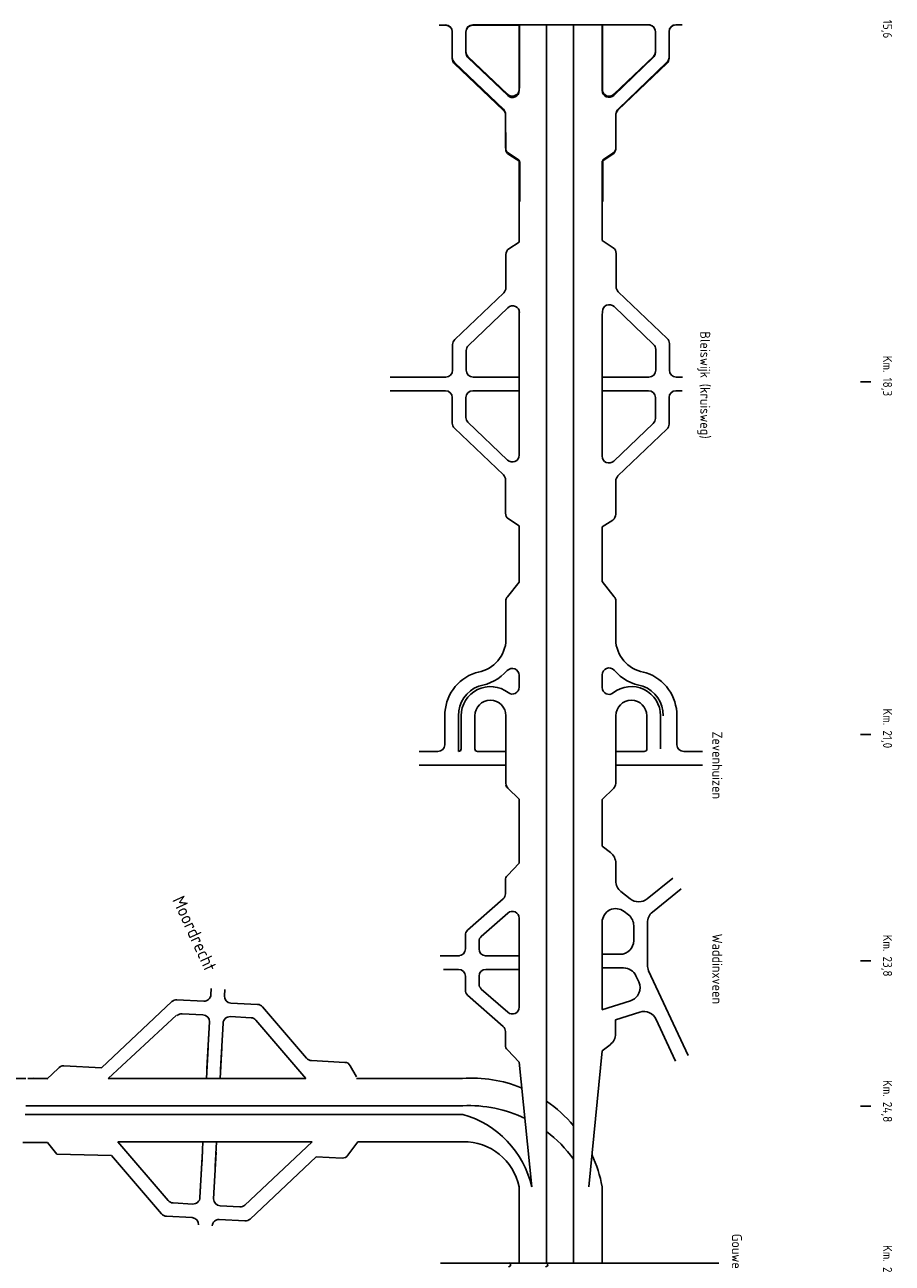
# Model space of a CAD drawing. Header units: metres. Extents: x 361 to 17834, y -7429 to 4908.
# Tile 10 of 29: x 5993 to 7593, y -3147 to -862. Entities that reach past the tile are written whole.
import ezdxf

# ---------------------------------------------------------------- set-up
doc = ezdxf.new("R2010")
doc.units = ezdxf.units.M
for name, color, linetype in [('ONDERGROND', 7, 'Continuous'), ('Tekenwerk', 7, 'Continuous'), ('VBL-XX-STROOIBASIS', 7, 'Continuous')]:
    doc.layers.add(name, color=color, linetype=linetype)
doc.styles.add('ISO', font='ISO.SHX')

msp = doc.modelspace()

# ---------------------------------------------------------------- linework, layer by layer
at = {"layer": 'ONDERGROND', "color": 7, "extrusion": (-0.04049485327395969, 0.01245106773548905, 0.999102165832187)}
for p, q in [((6768.910910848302, -862.6631368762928, 181985482.8780389), (6757.257934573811, -862.6870621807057, 181985482.4060274)), ((6768.910910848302, -862.6631368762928, 181985482.8780389), (6757.931258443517, -862.6856823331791, 181985482.4333011)), ((6766.411753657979, -862.668268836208, 181985482.7768089), (6768.910910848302, -862.6631368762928, 181985482.8780389)), ((7058.694162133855, -862.0680441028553, 181985494.6158983), (6819.269510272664, -862.5597198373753, 181985484.917847)), ((6904.903881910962, -862.38386229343, 181985488.3865228), (6819.269510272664, -862.5597198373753, 181985484.917847)), ((6905.577208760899, -862.3824794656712, 181985488.4137961), (6905.75275338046, -975.913684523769, 181985489.8357663)), ((7143.655209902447, -861.8935693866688, 181985498.0573008), (7058.020838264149, -862.0694269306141, 181985494.5886248)), ((7143.655209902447, -861.8935693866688, 181985498.0573008), (7058.694162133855, -862.0680441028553, 181985494.6158983)), ((7058.884408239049, -985.1052333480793, 181985496.1569302), (7058.694162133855, -862.0680441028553, 181985494.6158983)), ((6781.520043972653, -875.2362807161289, 181985483.5457924), (6781.596352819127, -924.5874126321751, 181985484.1639119)), ((6806.699343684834, -875.184570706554, 181985484.5656967), (6806.758981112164, -913.753284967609, 181985485.0487666)), ((7156.264340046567, -874.4667132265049, 181985498.7250541), (7156.320931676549, -911.0653092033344, 181985499.1834491)), ((7181.443639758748, -874.4150061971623, 181985499.7449583), (7181.516902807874, -921.7960257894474, 181985500.3384021)), ((6785.507362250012, -933.6930741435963, 181985484.435907), (6876.071112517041, -1019.888993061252, 181985489.1807642)), ((6810.669987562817, -922.8589405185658, 181985485.320762), (6883.822598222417, -992.4834449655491, 181985489.1534067)), ((7152.438103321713, -920.1869745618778, 181985499.1397498), (7079.50127339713, -990.1114840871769, 181985497.0549465)), ((7177.63407743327, -930.9176911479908, 181985500.294703), (7087.337460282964, -1017.485018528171, 181985497.7136931)), ((6905.090888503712, -983.3260764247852, 181985489.9013153), (6905.75275338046, -975.913684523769, 181985489.8357663)), ((7083.549927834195, -1088.237660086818, 181985498.4419172), (7083.454631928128, -1026.606683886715, 181985497.6699936)), ((6880.077420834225, -1090.625630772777, 181985490.224683), (6879.982124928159, -1028.994654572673, 181985489.4527594)), ((6885.779683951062, -1101.149757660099, 181985490.586957), (6905.966799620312, -1114.342357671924, 181985491.5695755)), ((6905.966799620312, -1114.342357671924, 181985491.5695755), (6906.08000076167, -1187.551759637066, 181985492.4865181)), ((7077.880250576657, -1098.785140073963, 181985498.3435636), (7059.079342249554, -1111.17408768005, 181985497.7359339)), ((7059.079342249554, -1111.17408768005, 181985497.7359339), (7059.197436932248, -1187.551753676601, 181985498.6925589)), ((6906.004603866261, -1138.792817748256, 181985491.8758159), (6906.079997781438, -1187.551756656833, 181985492.4865181)), ((7059.197436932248, -1187.551756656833, 181985498.6925588), (7059.118514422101, -1136.508261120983, 181985498.0532423))]:
    msp.add_line(p, q, dxfattribs=at)
for centre, start, end in [((-1152.740706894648, 7716684.392155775, 181821805.2463342), 107.1943632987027, 197.1943644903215), ((-1167.639659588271, 7716732.539656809, 181821805.246334), 197.1943644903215, 287.1943632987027), ((-1263.611470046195, 7717042.682493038, 181821805.2463342), 107.1943632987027, 197.1943644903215), ((-1278.510416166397, 7717090.82999297, 181821805.2463337), 197.1943644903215, 287.1943632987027), ((-1130.791755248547, 7716743.942020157, 181821805.246334), 287.1943632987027, 333.5273076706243), ((-1228.645774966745, 7717053.502415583, 181821805.2463343), 60.86141828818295, 107.1943632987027), ((-1113.040922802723, 7716723.055954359, 181821805.2463342), 287.1943632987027, 333.5273076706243), ((-1225.793902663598, 7717080.763854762, 181821805.2463341), 60.86141828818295, 107.1943632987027), ((-1140.373562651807, 7717004.292852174, 181821805.2463341), 287.1943632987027, 60.86141828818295), ((-1085.741142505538, 7716834.407520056, 181821805.2463342), 333.5273076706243, 107.1943632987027), ((-1034.710061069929, 7716823.819832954, 181821805.2463341), 107.1943632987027, 153.5273076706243), ((-1104.241435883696, 7717041.852662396, 181821805.246334), 240.8614182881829, 287.1943632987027), ((-983.278316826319, 7716866.114017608, 181821805.246334), 287.1943632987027, 343.939679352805), ((-1037.91074464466, 7717035.99934426, 181821805.2463341), 50.44904893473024, 107.1943632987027)]:
    msp.add_arc(centre, 12.6, start, end, dxfattribs=at)
at = {"layer": 'Tekenwerk', "color": 7}
for p, q in [((7033.181875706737, -3005.589667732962, 182003085.2172417), (7058.020838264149, -2754.476812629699, 181985494.5886248)), ((6607.314984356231, -2922.467936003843, 181985494.5886248), (6801.677507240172, -2922.467936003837, 181985494.5886248))]:
    msp.add_line(p, q, dxfattribs=at)
for centre, radius, start, end in [((6817.354187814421, -3049.802424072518, 181967903.9600079), 244.6941057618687, 68.05737304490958, 93.94076733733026), ((6812.647779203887, -3092.980402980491, 182003085.2172417), 237.2181028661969, 64.09074912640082, 92.80739737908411), ((6817.354187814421, -3049.802424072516, 181967903.9600079), 244.6941057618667, 39.87527523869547, 55.69613080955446), ((6752.145031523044, -3045.862786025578, 181967903.9600079), 180.5430815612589, 12.88920906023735, 74.2387261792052), ((6803.144656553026, -3026.297927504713, 182003085.2172417), 103.8403566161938, 11.50327846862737, 90.80955288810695), ((6812.647779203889, -3092.980402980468, 182003085.2172417), 237.2181028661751, 35.76038598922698, 53.04530775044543), ((6817.354187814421, -3049.802424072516, 181967903.9600079), 244.6941057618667, 10.40970972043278, 25.03871242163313)]:
    msp.add_arc(centre, radius, start, end, dxfattribs=at)
at = {"layer": 'VBL-XX-STROOIBASIS', "color": 7}
for p, q in [((6819.262214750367, -862.0694269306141, 181985494.5886248), (6904.899202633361, -862.0694269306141, 181985494.5886248)), ((7098.098791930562, -862.0694269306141, 181985494.5886248), (6878.480322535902, -862.0694269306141, 181985494.5886248)), ((6904.899202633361, -862.0694269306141, 181985494.5886248), (6904.899202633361, -980.9568943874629, 181985494.5886248)), ((6955.259340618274, -862.0694270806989, 181985494.5886248), (6955.259340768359, -3146.550942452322, 181985494.5886248)), ((7005.142693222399, -2954.350909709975, 181985494.5886248), (7005.142693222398, -862.0694270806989, 181985494.5886248)), ((7058.020838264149, -862.0694269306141, 181985494.5886248), (7143.657825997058, -862.0694269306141, 181985494.5886248)), ((7058.020838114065, -982.9256080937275, 181985494.5886248), (7058.020838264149, -862.0694269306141, 181985494.5886248)), ((7194.017963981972, -862.0694270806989, 181985494.5886248), (7205.671298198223, -862.0694270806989, 181985494.5886248)), ((7197.190544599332, -862.0694270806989, 181985494.5886248), (7194.017963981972, -862.0694270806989, 181985494.5886248)), ((6781.492110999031, -874.6594614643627, 181985494.5886248), (6781.492111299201, -922.0067767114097, 181985494.5886248)), ((6806.672180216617, -874.6594614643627, 181985494.5886248), (6806.672180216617, -911.2320224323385, 181985494.5886248)), ((7156.247860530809, -874.6594616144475, 181985494.5886248), (7156.247860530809, -913.2007358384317, 181985494.5886248)), ((7181.427929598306, -874.6594616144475, 181985494.5886248), (7181.427929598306, -923.9754904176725, 181985494.5886248)), ((6904.899202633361, -896.5866687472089, 181985494.5886248), (6904.899202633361, -980.9568943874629, 181985494.5886248)), ((6904.899202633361, -980.9568943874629, 181985494.5886248), (6904.899202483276, -899.8237360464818, 181985494.5886248)), ((7058.020838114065, -982.9256080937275, 181985494.5886248), (7058.020838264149, -901.7924497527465, 181985494.5886248)), ((6785.389147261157, -931.1139579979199, 181985494.5886248), (6875.822097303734, -1017.434134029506, 181985494.5886248)), ((6810.569216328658, -920.3392037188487, 181985494.5886248), (6883.616169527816, -990.0640755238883, 181985494.5886248)), ((7152.350824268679, -922.3079171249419, 181985494.5886248), (7079.30387091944, -992.0327892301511, 181985494.5886248)), ((7177.53089333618, -933.0826715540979, 181985494.5886248), (7087.097943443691, -1019.402847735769, 181985494.5886248)), ((7058.020838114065, -982.9256080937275, 181985494.5886248), (7058.020838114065, -981.0789437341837, 181985494.5886248)), ((6879.719133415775, -1088.128450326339, 181985494.5886248), (6879.71913356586, -1026.541315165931, 181985494.5886248)), ((7005.14269338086, -2954.350909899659, 181985494.5886248), (7005.142693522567, -1041.262371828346, 181985494.5886248)), ((7083.200907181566, -1090.097163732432, 181985494.5886248), (7083.20090733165, -1028.510028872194, 181985494.5886248)), ((6885.405276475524, -1098.656757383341, 181985494.5886248), (6904.899202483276, -1111.439814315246, 181985494.5886248)), ((6904.899202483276, -1262.776568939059, 181985494.5886248), (6904.899202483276, -1111.439814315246, 181985494.5886248)), ((6904.899202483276, -1111.439814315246, 181985494.5886248), (6904.899202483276, -1237.460414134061, 181985494.5886248)), ((7077.514764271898, -1100.625470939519, 181985494.5886248), (7058.020838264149, -1113.408527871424, 181985494.5886248)), ((7058.020838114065, -1235.491700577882, 181985494.5886248), (7058.020838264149, -1113.408527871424, 181985494.5886248)), ((7058.020838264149, -1259.924769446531, 181985494.5886248), (7058.020838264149, -1113.408527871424, 181985494.5886248)), ((6886.07862160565, -1275.118083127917, 181985494.5886248), (6904.899202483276, -1262.776568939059, 181985494.5886248)), ((7078.188109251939, -1273.149369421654, 181985494.5886248), (7058.020838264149, -1259.924769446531, 181985494.5886248)), ((6880.392478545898, -1285.646390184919, 181985494.5886248), (6880.392478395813, -1347.233525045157, 181985494.5886248)), ((7083.874252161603, -1283.677676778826, 181985494.5886248), (7083.874252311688, -1345.264811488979, 181985494.5886248)), ((6786.062492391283, -1442.660882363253, 181985494.5886248), (6876.495442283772, -1356.340706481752, 181985494.5886248)), ((7178.204238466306, -1440.69216895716, 181985494.5886248), (7087.771288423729, -1354.371992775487, 181985494.5886248)), ((6811.24256145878, -1453.435636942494, 181985494.5886248), (6884.289514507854, -1383.7107646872, 181985494.5886248)), ((6904.899202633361, -1388.755744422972, 181985494.5886248), (6904.899202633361, -1655.772949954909, 181985494.5886248)), ((7058.694183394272, -1390.84923241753, 181985494.5886248), (7058.020838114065, -1398.254973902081, 181985494.5886248)), ((7153.024169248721, -1451.466923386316, 181985494.5886248), (7079.977216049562, -1381.74205113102, 181985494.5886248)), ((7058.020838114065, -1657.741663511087, 181985494.5886248), (7058.020838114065, -1398.254973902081, 181985494.5886248)), ((6782.165456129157, -1499.115378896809, 181985494.5886248), (6782.165456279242, -1451.768063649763, 181985494.5886248)), ((7156.921205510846, -1499.115378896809, 181985494.5886248), (7156.921205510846, -1460.57410452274, 181985494.5886248)), ((7182.101274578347, -1499.115378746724, 181985494.5886248), (7182.101274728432, -1449.79935024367, 181985494.5886248)), ((6807.345525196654, -1499.115378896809, 181985494.5886248), (6807.345525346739, -1462.542818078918, 181985494.5886248)), ((6666.903418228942, -1511.705413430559, 181985494.5886248), (6769.575421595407, -1511.705413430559, 181985494.5886248)), ((6769.575421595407, -1511.705413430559, 181985494.5886248), (6682.171826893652, -1511.705413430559, 181985494.5886248)), ((6819.935559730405, -1511.705413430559, 181985494.5886248), (6905.572547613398, -1511.705413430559, 181985494.5886248)), ((6819.935559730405, -1511.705413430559, 181985494.5886248), (6904.899202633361, -1511.705413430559, 181985494.5886248)), ((7058.020838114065, -1511.705413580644, 181985494.5886248), (7144.331170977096, -1511.705413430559, 181985494.5886248)), ((7058.694183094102, -1511.705413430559, 181985494.5886248), (7144.331170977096, -1511.705413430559, 181985494.5886248)), ((7194.691309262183, -1511.705413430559, 181985494.5886248), (7206.344643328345, -1511.705413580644, 181985494.5886248)), ((7197.190544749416, -1511.705413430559, 181985494.5886248), (7194.691309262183, -1511.705413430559, 181985494.5886248)), ((7194.691309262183, -1511.705413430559, 181985494.5886248), (7205.671298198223, -1511.705413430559, 181985494.5886248)), ((7534.516295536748, -1520.414395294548, 181985494.5886248), (7553.575919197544, -1520.414395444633, 181985494.5886248)), ((6666.903418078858, -1536.88548249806, 181985494.5886248), (6764.709185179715, -1536.885482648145, 181985494.5886248)), ((6768.902076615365, -1536.88548249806, 181985494.5886248), (6681.498481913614, -1536.885482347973, 181985494.5886248)), ((6781.492111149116, -1549.475517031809, 181985494.5886248), (6781.492111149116, -1596.822832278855, 181985494.5886248)), ((6806.672180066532, -1549.475517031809, 181985494.5886248), (6806.672180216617, -1586.048077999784, 181985494.5886248)), ((6819.262214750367, -1536.88548249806, 181985494.5886248), (6904.899202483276, -1536.88548249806, 181985494.5886248)), ((7058.020838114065, -1536.88548249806, 181985494.5886248), (7143.657825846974, -1536.885482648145, 181985494.5886248)), ((7156.247860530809, -1549.475517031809, 181985494.5886248), (7156.247860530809, -1588.016791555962, 181985494.5886248)), ((7181.427929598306, -1549.475517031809, 181985494.5886248), (7181.427929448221, -1598.791545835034, 181985494.5886248)), ((7197.190544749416, -1536.88548249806, 181985494.5886248), (7194.017964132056, -1536.885482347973, 181985494.5886248)), ((7194.017964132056, -1536.885482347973, 181985494.5886248), (7205.671298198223, -1536.88548249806, 181985494.5886248)), ((6810.569216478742, -1595.155258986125, 181985494.5886248), (6883.616169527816, -1664.880131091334, 181985494.5886248)), ((7152.350824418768, -1597.123972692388, 181985494.5886248), (7079.303871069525, -1666.848844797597, 181985494.5886248)), ((6785.389147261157, -1605.930013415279, 181985494.5886248), (6875.822097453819, -1692.250189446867, 181985494.5886248)), ((7177.53089333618, -1607.898727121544, 181985494.5886248), (7087.097943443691, -1694.21890315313, 181985494.5886248)), ((6879.719133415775, -1762.944505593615, 181985494.5886248), (6879.71913356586, -1701.357370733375, 181985494.5886248)), ((7083.20090733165, -1764.913219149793, 181985494.5886248), (7083.200907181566, -1703.32608443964, 181985494.5886248)), ((6885.405276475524, -1773.472812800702, 181985494.5886248), (6904.899202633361, -1786.255869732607, 181985494.5886248)), ((7077.514764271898, -1775.441526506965, 181985494.5886248), (7058.020838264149, -1788.22458343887, 181985494.5886248)), ((6904.899202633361, -1786.255869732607, 181985494.5886248), (6904.899202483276, -1889.820610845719, 181985494.5886248)), ((7058.020838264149, -1888.894579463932, 181985494.5886248), (7058.020838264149, -1788.22458343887, 181985494.5886248)), ((6883.216553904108, -1916.937392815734, 181985494.5886248), (6904.899202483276, -1889.820610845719, 181985494.5886248)), ((7080.443944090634, -1916.937392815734, 181985494.5886248), (7058.020838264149, -1888.894579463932, 181985494.5886248)), ((6880.459590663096, -2001.482588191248, 181985494.5886248), (6880.459590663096, -1924.799941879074, 181985494.5886248)), ((7083.200907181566, -2001.482588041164, 181985494.5886248), (7083.200907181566, -1924.799941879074, 181985494.5886248)), ((6904.899202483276, -2061.7843309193, 181985494.5886248), (6904.899202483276, -2083.95551802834, 181985494.5886248)), ((7058.020838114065, -2084.533710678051, 181985494.5886248), (7058.020838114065, -2060.957291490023, 181985494.5886248)), ((6767.723876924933, -2136.609481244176, 181985494.5886248), (6767.723876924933, -2189.929384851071, 181985494.5886248)), ((6792.903945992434, -2136.609481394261, 181985494.5886248), (6792.903945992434, -2202.519419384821, 181985494.5886248)), ((6797.939959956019, -2136.609481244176, 181985494.5886248), (6797.939959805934, -2197.483405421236, 181985494.5886248)), ((6823.120028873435, -2136.609481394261, 181985494.5886248), (6823.12002902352, -2197.483405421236, 181985494.5886248)), ((6880.459590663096, -2261.242899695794, 181985494.5886248), (6880.459590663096, -2136.609481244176, 181985494.5886248)), ((7083.200907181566, -2261.242899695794, 181985494.5886248), (7083.20090733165, -2136.609481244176, 181985494.5886248)), ((7140.540469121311, -2136.609481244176, 181985494.5886248), (7140.540469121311, -2197.483405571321, 181985494.5886248)), ((7165.720538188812, -2136.609481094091, 181985494.5886248), (7165.720538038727, -2197.483405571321, 181985494.5886248)), ((7195.936620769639, -2136.609481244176, 181985494.5886248), (7195.936620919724, -2189.929384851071, 181985494.5886248)), ((6797.939959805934, -2197.483405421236, 181985494.5886248), (6797.939959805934, -2190.587840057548, 181985494.5886248)), ((7165.720538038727, -2197.483405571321, 181985494.5886248), (7165.720538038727, -2190.587839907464, 181985494.5886248)), ((7534.516295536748, -2171.278237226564, 181985494.5886248), (7553.575919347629, -2171.278237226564, 181985494.5886248)), ((6720.504042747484, -2202.519419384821, 181985494.5886248), (6755.133842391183, -2202.519419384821, 181985494.5886248)), ((6828.156042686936, -2202.519419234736, 181985494.5886248), (6880.459590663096, -2202.519419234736, 181985494.5886248)), ((7135.504455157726, -2202.519419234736, 181985494.5886248), (7083.200907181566, -2202.519419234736, 181985494.5886248)), ((7243.156455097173, -2202.519419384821, 181985494.5886248), (7208.526655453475, -2202.519419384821, 181985494.5886248)), ((6720.504042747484, -2227.69948845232, 181985494.5886248), (6880.459590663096, -2227.69948845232, 181985494.5886248)), ((7243.156455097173, -2227.69948845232, 181985494.5886248), (7083.20090733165, -2227.699488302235, 181985494.5886248)), ((6884.295112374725, -2270.290964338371, 181985494.5886248), (6904.899202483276, -2290.226583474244, 181985494.5886248)), ((7079.365385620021, -2270.290964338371, 181985494.5886248), (7058.020838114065, -2290.943017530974, 181985494.5886248)), ((6904.899202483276, -2290.226583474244, 181985494.5886248), (6904.899202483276, -2408.630037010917, 181985494.5886248)), ((7058.020838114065, -2377.100926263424, 181985494.5886248), (7058.020838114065, -2290.943017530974, 181985494.5886248)), ((6904.899202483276, -2408.630037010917, 181985494.5886248), (6904.899202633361, -2382.76301536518, 181985494.5886248)), ((7073.334757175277, -2388.833777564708, 181985494.5886248), (7058.020838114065, -2377.100926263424, 181985494.5886248)), ((6904.899202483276, -2408.630037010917, 181985494.5886248), (6883.22655691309, -2431.207367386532, 181985494.5886248)), ((7083.20090733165, -2441.143669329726, 181985494.5886248), (7083.200907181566, -2408.821767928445, 181985494.5886248)), ((6879.71913326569, -2465.065656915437, 181985494.5886248), (6879.71913356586, -2439.926034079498, 181985494.5886248)), ((7141.23239671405, -2474.13022249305, 181985494.5886248), (7188.150784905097, -2436.067634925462, 181985494.5886248)), ((7109.751308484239, -2474.327416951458, 181985494.5886248), (7092.763537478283, -2460.895415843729, 181985494.5886248)), ((7150.750889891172, -2498.832288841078, 181985494.5886248), (7204.014434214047, -2455.622186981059, 181985494.5886248)), ((6875.447304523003, -2474.516393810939, 181985494.5886248), (6809.955123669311, -2532.160303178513, 181985494.5886248)), ((6883.990962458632, -2500.540823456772, 181985494.5886248), (6835.135192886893, -2543.541950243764, 181985494.5886248)), ((6904.899202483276, -2673.21334501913, 181985494.5886248), (6904.899202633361, -2508.976199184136, 181985494.5886248)), ((6904.899202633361, -2674.228706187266, 181985494.5886248), (6904.899202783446, -2509.991560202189, 181985494.5886248)), ((6904.899202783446, -2509.991560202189, 181985494.5886248), (6904.899202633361, -2674.228706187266, 181985494.5886248)), ((7106.691770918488, -2504.008525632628, 181985494.5886248), (7098.81834610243, -2497.783115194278, 181985494.5886248)), ((7058.020838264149, -2678.731214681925, 181985494.5886248), (7058.020838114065, -2517.534861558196, 181985494.5886248)), ((7058.020838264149, -2678.731214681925, 181985494.5886248), (7058.020838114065, -2517.534861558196, 181985494.5886248)), ((7116.254401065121, -2551.474051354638, 181985494.5886248), (7116.254401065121, -2523.760271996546, 181985494.5886248)), ((7116.254401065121, -2523.760271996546, 181985494.5886248), (7116.254401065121, -2551.474051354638, 181985494.5886248)), ((7141.434470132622, -2596.268924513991, 181985494.5886248), (7141.434470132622, -2518.386841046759, 181985494.5886248)), ((6805.683294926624, -2541.611040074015, 181985494.5886248), (6805.683294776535, -2566.818692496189, 181985494.5886248)), ((6830.863363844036, -2552.992687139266, 181985494.5886248), (6830.863363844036, -2566.818692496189, 181985494.5886248)), ((6794.956261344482, -2579.270126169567, 181985494.5886248), (6759.05205293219, -2579.270126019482, 181985494.5886248)), ((6793.093260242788, -2579.40872702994, 181985494.5886248), (6765.444629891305, -2579.40872702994, 181985494.5886248)), ((6904.899202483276, -2579.270126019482, 181985494.5886248), (6841.590397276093, -2579.270126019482, 181985494.5886248)), ((6843.453398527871, -2579.408727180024, 181985494.5886248), (6904.899202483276, -2579.40872702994, 181985494.5886248)), ((7091.07433199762, -2576.654120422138, 181985494.5886248), (7058.020838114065, -2576.654120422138, 181985494.5886248)), ((6793.093260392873, -2604.588796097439, 181985494.5886248), (6765.444629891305, -2604.588796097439, 181985494.5886248)), ((6843.453398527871, -2604.588796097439, 181985494.5886248), (6904.899202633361, -2604.588796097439, 181985494.5886248)), ((6843.453398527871, -2604.588796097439, 181985494.5886248), (6904.899202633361, -2604.588796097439, 181985494.5886248)), ((7097.603707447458, -2601.834189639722, 181985494.5886248), (7058.020838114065, -2601.834189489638, 181985494.5886248)), ((7534.516295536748, -2588.439048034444, 181985494.5886248), (7553.575919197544, -2588.439048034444, 181985494.5886248)), ((6805.683294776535, -2642.609226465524, 181985494.5886248), (6805.683294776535, -2617.178830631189, 181985494.5886248)), ((6830.863363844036, -2631.22757955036, 181985494.5886248), (6830.863363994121, -2617.178830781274, 181985494.5886248)), ((7120.438296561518, -2616.402123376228, 181985494.5886248), (7125.673880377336, -2627.667754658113, 181985494.5886248)), ((7143.779949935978, -2606.881059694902, 181985494.5886248), (7216.463136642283, -2763.276609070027, 181985494.5886248)), ((6336.28090522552, -2651.25067335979, 181985494.5886248), (6336.904708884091, -2639.614047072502, 181985494.5886248)), ((6336.28090522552, -2651.25067335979, 181985494.5886248), (6336.868664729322, -2640.286426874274, 181985494.5886248)), ((6336.414689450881, -2648.755021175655, 181985494.5886248), (6336.28090522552, -2651.25067335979, 181985494.5886248)), ((6361.388827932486, -2653.270943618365, 181985494.5886248), (6362.012631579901, -2641.634317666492, 181985494.5886248)), ((6361.558656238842, -2650.102911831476, 181985494.5886248), (6361.388827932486, -2653.270943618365, 181985494.5886248)), ((6883.990962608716, -2683.679443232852, 181985494.5886248), (6835.135192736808, -2640.678316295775, 181985494.5886248)), ((6264.486922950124, -2663.912761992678, 181985494.5886248), (6134.599698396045, -2786.160140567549, 181985494.5886248)), ((6323.03497640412, -2663.148711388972, 181985494.5886248), (6273.789655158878, -2660.508821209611, 181985494.5886248)), ((6373.286866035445, -2666.516872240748, 181985494.5886248), (6422.532187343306, -2669.156762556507, 181985494.5886248)), ((6875.447304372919, -2709.703872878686, 181985494.5886248), (6809.955123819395, -2652.059963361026, 181985494.5886248)), ((7110.376896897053, -2662.305301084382, 181985494.5886248), (7057.571970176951, -2678.872040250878, 181985494.5886248)), ((6321.687085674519, -2688.292678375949, 181985494.5886248), (6283.201070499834, -2686.229561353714, 181985494.5886248)), ((6371.938975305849, -2691.660839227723, 181985494.5886248), (6410.42499075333, -2693.723956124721, 181985494.5886248)), ((6431.417702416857, -2673.535719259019, 181985494.5886248), (6512.773234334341, -2768.459734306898, 181985494.5886248)), ((7127.413374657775, -2683.350586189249, 181985494.5886248), (7082.752039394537, -2697.36239786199, 181985494.5886248)), ((6328.96492622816, -2787.725191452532, 181985494.5886248), (6333.585124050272, -2701.538606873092, 181985494.5886248)), ((6329.000970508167, -2787.052811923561, 181985494.5886248), (6333.585124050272, -2701.538606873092, 181985494.5886248)), ((6354.108893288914, -2789.073081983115, 181985494.5886248), (6358.69304641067, -2703.558877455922, 181985494.5886248)), ((6419.310505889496, -2698.102912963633, 181985494.5886248), (6511.51635783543, -2805.686865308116, 181985494.5886248)), ((7082.752039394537, -2697.36239786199, 181985494.5886248), (7082.752039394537, -2723.29853450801, 181985494.5886248)), ((7157.785569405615, -2696.763862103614, 181985494.5886248), (7184.966439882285, -2755.250113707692, 181985494.5886248)), ((6879.719133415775, -2719.154609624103, 181985494.5886248), (6879.719133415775, -2744.294232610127, 181985494.5886248)), ((6331.110301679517, -2747.704699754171, 181985494.5886248), (6328.002056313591, -2805.686865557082, 181985494.5886248)), ((6356.254268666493, -2749.05259048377, 181985494.5886248), (6353.218279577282, -2805.686865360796, 181985494.5886248)), ((6904.899202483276, -2775.590229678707, 181985494.5886248), (6883.22655691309, -2753.012899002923, 181985494.5886248)), ((7072.714941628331, -2743.416345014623, 181985494.5886248), (7058.020838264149, -2754.476812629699, 181985494.5886248)), ((7184.966439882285, -2755.250113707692, 181985494.5886248), (7193.628547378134, -2773.888744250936, 181985494.5886248)), ((6065.203840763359, -2782.440042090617, 181985494.5886248), (6134.599698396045, -2786.160140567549, 181985494.5886248)), ((6583.157583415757, -2776.135454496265, 181985494.5886248), (6521.658749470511, -2772.838691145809, 181985494.5886248)), ((6593.3664155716, -2782.377025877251, 181985494.5886248), (6605.087633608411, -2802.527279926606, 181985494.5886248)), ((6904.899202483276, -2775.590229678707, 181985494.5886248), (6928.139009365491, -3005.589667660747, 181967903.9600079)), ((5994.775626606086, -2805.774658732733, 181985494.5886248), (5737.405796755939, -2805.774658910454, 181985494.5886248)), ((6035.411506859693, -2805.686866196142, 181985494.5886248), (5998.933560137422, -2805.686866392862, 181985494.5886248)), ((6034.374427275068, -2806.67790723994, 181985494.5886248), (6008.554118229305, -2805.29375995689, 181985494.5886248)), ((6054.386249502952, -2787.55445176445, 181985494.5886248), (6034.374427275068, -2806.67790723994, 181985494.5886248)), ((6511.516358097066, -2805.686865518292, 181985494.5886248), (6147.077276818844, -2805.686866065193, 181985494.5886248)), ((6800.537548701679, -2805.68686528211, 181985494.5886248), (6605.201390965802, -2805.68686520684, 181985494.5886248)), ((6605.748818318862, -2872.107798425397, 181985494.5886248), (5993.545560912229, -2872.107798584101, 181985494.5886248)), ((6605.616448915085, -2856.047004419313, 181985494.5886248), (5994.84839661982, -2856.047004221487, 181985494.5886248)), ((6801.029139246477, -2856.047004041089, 181985494.5886248), (6605.616448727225, -2856.047004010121, 181985494.5886248)), ((6801.185916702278, -2872.107797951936, 181985494.5886248), (6605.748818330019, -2872.107798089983, 181985494.5886248)), ((7534.516295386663, -2856.543284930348, 181985494.5886248), (7553.575919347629, -2856.543284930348, 181985494.5886248)), ((6051.991482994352, -2945.402184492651, 181985494.5886248), (6034.926578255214, -2923.608409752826, 181985494.5886248)), ((6257.568637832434, -3031.030461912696, 181985494.5886248), (6164.524091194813, -2922.46793654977, 181985494.5886248)), ((6523.17092352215, -2922.467936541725, 181985494.5886248), (6164.524091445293, -2922.467937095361, 181985494.5886248)), ((6321.741782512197, -2922.46793677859, 181985494.5886248), (6319.354111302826, -2967.008288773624, 181985494.5886248)), ((6346.958005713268, -2922.467936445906, 181985494.5886248), (6344.498078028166, -2968.356179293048, 181985494.5886248)), ((6399.049023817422, -3039.289102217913, 181985494.5886248), (6523.17092352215, -2922.467936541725, 181985494.5886248)), ((6589.126651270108, -2947.421217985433, 181985494.5886248), (6607.314984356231, -2922.467936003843, 181985494.5886248)), ((6801.677507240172, -2922.467936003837, 181985494.5886248), (6607.314984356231, -2922.467936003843, 181985494.5886248)), ((6316.220206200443, -3025.46911221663, 181985494.5886248), (6320.80435973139, -2939.954907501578, 181985494.5886248)), ((6316.220206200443, -3025.46911221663, 181985494.5886248), (6320.768315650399, -2940.627287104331, 181985494.5886248)), ((6341.328129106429, -3027.489382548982, 181985494.5886248), (6345.912282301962, -2941.97517782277, 181985494.5886248)), ((6245.461440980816, -3055.597655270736, 181985494.5886248), (6153.034094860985, -2947.755268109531, 181985494.5886248)), ((6408.460439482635, -3065.009842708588, 181985494.5886248), (6530.435242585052, -2950.209483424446, 181985494.5886248)), ((6578.330133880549, -2952.579965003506, 181985494.5886248), (6530.435242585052, -2950.209483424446, 181985494.5886248)), ((7005.142693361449, -3146.550942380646, 181985494.5886248), (7005.142693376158, -2954.350909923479, 181985494.5886248)), ((7005.142693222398, -3146.550942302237, 181985494.5886248), (7005.142693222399, -2954.350909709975, 181985494.5886248)), ((6904.89920257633, -3005.58966766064, 181985494.5886248), (6904.899202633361, -3146.550942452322, 181985494.5886248)), ((7058.020838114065, -3146.550942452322, 181985494.5886248), (7058.020838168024, -3005.589656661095, 181985494.5886248)), ((6302.974277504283, -3037.367150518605, 181985494.5886248), (6266.454152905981, -3035.409418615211, 181985494.5886248)), ((6301.626386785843, -3062.511117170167, 181985494.5886248), (6254.346956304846, -3059.97661251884, 181985494.5886248)), ((6353.226166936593, -3040.735311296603, 181985494.5886248), (6389.746291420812, -3042.693042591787, 181985494.5886248)), ((6351.878276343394, -3065.87927822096, 181985494.5886248), (6399.15770682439, -3068.413782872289, 181985494.5886248)), ((7058.020838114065, -3146.550942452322, 181985494.5886248), (7058.020838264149, -3093.4070983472, 181985494.5886248)), ((7273.552303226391, -3146.550942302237, 181985494.5886248), (6759.790985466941, -3146.550942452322, 181985494.5886248))]:
    msp.add_line(p, q, dxfattribs=at)
at = {"layer": 'VBL-XX-STROOIBASIS', "color": 7, "linetype": 'Continuous'}
for p, q in [((6272.945626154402, -2688.641217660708, 181985494.5886248), (6147.077277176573, -2805.686865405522, 181985494.5886248)), ((6034.926578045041, -2923.608410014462, 181985494.5886248), (5989.368985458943, -2923.594819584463, 181985494.5886248)), ((6051.991482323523, -2945.402184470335, 181985494.5886248), (6153.034094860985, -2947.755268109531, 181985494.5886248))]:
    msp.add_line(p, q, dxfattribs=at)
at = {"layer": 'VBL-XX-STROOIBASIS', "color": 7}
for centre, radius, start, end in [((6768.902076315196, -874.6594616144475, 181985494.5886248), 12.59003453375, 0, 90), ((6819.262214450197, -874.6594617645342, 181985494.5886248), 12.59003453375, 90, 180), ((7143.657825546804, -874.6594616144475, 181985494.5886248), 12.59003453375, 0, 90), ((7194.017963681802, -874.6594614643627, 181985494.5886248), 12.59003453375, 90, 180), ((6819.262214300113, -911.2320225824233, 181985494.5886248), 12.59003453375, 180, 226.332945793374), ((7143.657825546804, -913.2007361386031, 181985494.5886248), 12.59003453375, 313.6670542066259, 0), ((6794.082145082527, -922.0067767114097, 181985494.5886248), 12.59003453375, 180, 226.332945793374), ((7168.837894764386, -923.9754904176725, 181985494.5886248), 12.59003453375, 313.6670542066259, 0), ((6892.309167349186, -980.9568946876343, 181985494.5886248), 12.59003453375, 226.332945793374, 0), ((7070.610872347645, -982.9256082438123, 181985494.5886248), 12.59003453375, 180, 313.6670542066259), ((6867.129098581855, -1026.541315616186, 181985494.5886248), 12.59003453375, 0, 46.33294579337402), ((7095.790941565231, -1028.510028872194, 181985494.5886248), 12.59003453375, 133.667054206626, 180), ((6892.309167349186, -1088.128450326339, 181985494.5886248), 12.59003453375, 180, 236.7453150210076), ((7070.610872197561, -1090.097163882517, 181985494.5886248), 12.59003453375, 303.2546849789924, 0), ((6892.982512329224, -1285.646390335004, 181985494.5886248), 12.59003453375, 123.2546849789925, 180), ((7071.284217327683, -1283.677676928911, 181985494.5886248), 12.59003453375, 0, 56.74531502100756), ((6867.802443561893, -1347.233525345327, 181985494.5886248), 12.59003453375, 313.6670542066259, 0), ((7096.464286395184, -1345.264811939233, 181985494.5886248), 12.59003453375, 180, 226.332945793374), ((6892.982512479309, -1392.817946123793, 181985494.5886248), 12.59003453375, 0, 133.667054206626), ((7071.284217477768, -1390.84923241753, 181985494.5886248), 12.59003453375, 46.33294579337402, 180), ((6794.755490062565, -1451.768063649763, 181985494.5886248), 12.59003453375, 133.667054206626, 180), ((6819.935558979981, -1462.542818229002, 181985494.5886248), 12.59003453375, 133.667054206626, 180), ((7144.331170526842, -1460.57410452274, 181985494.5886248), 12.59003453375, 0, 46.33294579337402), ((7169.511239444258, -1449.79935024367, 181985494.5886248), 12.59003453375, 0, 46.33294579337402), ((6769.575420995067, -1499.115379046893, 181985494.5886248), 12.59003453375, 270, 0), ((6819.935559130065, -1499.115379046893, 181985494.5886248), 12.59003453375, 180, 270), ((7144.331170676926, -1499.115378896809, 181985494.5886248), 12.59003453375, 270, 0), ((7194.69130866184, -1499.115379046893, 181985494.5886248), 12.59003453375, 180, 270), ((6768.902076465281, -1549.475517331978, 181985494.5886248), 12.59003453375, 0, 90), ((6819.262214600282, -1549.475517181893, 181985494.5886248), 12.59003453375, 90, 180), ((7143.657825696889, -1549.475517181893, 181985494.5886248), 12.59003453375, 0, 90), ((7194.017963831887, -1549.475517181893, 181985494.5886248), 12.59003453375, 90, 180), ((6794.082145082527, -1596.82283242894, 181985494.5886248), 12.59003453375, 180, 226.332945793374), ((6819.262214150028, -1586.048077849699, 181985494.5886248), 12.59003453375, 180, 226.332945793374), ((7143.657825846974, -1588.016791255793, 181985494.5886248), 12.59003453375, 313.6670542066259, 0), ((7168.837894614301, -1598.791546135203, 181985494.5886248), 12.59003453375, 313.6670542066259, 0), ((6892.309167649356, -1655.772950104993, 181985494.5886248), 12.59003453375, 226.332945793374, 0), ((7070.610872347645, -1657.741663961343, 181985494.5886248), 12.59003453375, 180, 313.6670542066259), ((6867.12909843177, -1701.357370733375, 181985494.5886248), 12.59003453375, 0, 46.33294579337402), ((7095.790941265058, -1703.326084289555, 181985494.5886248), 12.59003453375, 133.667054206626, 180), ((6892.309167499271, -1762.944506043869, 181985494.5886248), 12.59003453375, 180, 236.7453150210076), ((7070.610872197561, -1764.913219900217, 181985494.5886248), 12.59003453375, 303.2546849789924, 0), ((6893.049624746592, -1924.799942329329, 181985494.5886248), 12.59003453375, 141.3540801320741, 180), ((7070.610872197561, -1924.799942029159, 181985494.5886248), 12.59003453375, 0, 38.64591986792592), ((6816.430648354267, -1993.104506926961, 181985494.5886248), 64.57474437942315, 276.8698607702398, 352.5452942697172), ((7147.229848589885, -1993.104506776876, 181985494.5886248), 64.57474437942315, 187.4547057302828, 263.1301392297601), ((6816.430648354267, -1993.104506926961, 181985494.5886248), 89.75481344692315, 278.8992614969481, 317.8508523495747), ((6892.309167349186, -2061.78433121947, 181985494.5886248), 12.59003453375, 0, 137.8508523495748), ((7070.610872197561, -2060.957291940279, 181985494.5886248), 12.59003453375, 41.52768961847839, 180), ((7147.229848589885, -1993.104506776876, 181985494.5886248), 89.75481344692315, 221.5276896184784, 261.1007385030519), ((6851.789809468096, -2136.609481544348, 181985494.5886248), 84.06593280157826, 109.1917701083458, 180), ((7111.870687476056, -2136.609481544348, 181985494.5886248), 84.06593280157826, 0, 70.80822989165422), ((6851.789809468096, -2136.609481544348, 181985494.5886248), 58.88586373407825, 111.3876879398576, 180), ((6851.789809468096, -2136.609481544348, 181985494.5886248), 53.84984992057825, 52.42026018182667, 180), ((6892.309167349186, -2083.955518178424, 181985494.5886248), 12.59003453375, 232.4202601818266, 0), ((7070.610872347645, -2084.533710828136, 181985494.5886248), 12.59003453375, 180, 308.3899090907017), ((7111.870687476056, -2136.609481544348, 181985494.5886248), 53.84984992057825, 0, 128.3899090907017), ((7111.870687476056, -2136.609481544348, 181985494.5886248), 58.88586373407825, 0, 68.6123120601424), ((6851.789809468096, -2136.609481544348, 181985494.5886248), 28.66978085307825, 0, 180), ((7111.870687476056, -2136.609481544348, 181985494.5886248), 28.66978085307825, 0, 180), ((6755.133841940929, -2189.929385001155, 181985494.5886248), 12.59003453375, 270, 0), ((7208.526655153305, -2189.92938515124, 181985494.5886248), 12.59003453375, 180, 270), ((6792.90394554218, -2197.483405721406, 181985494.5886248), 5.0360138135, 270, 0), ((6828.156042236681, -2197.483405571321, 181985494.5886248), 5.0360138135, 180, 270), ((7135.504454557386, -2197.483405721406, 181985494.5886248), 5.0360138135, 270, 0), ((6893.049624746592, -2261.242899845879, 181985494.5886248), 12.59003453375, 180, 225.9446809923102), ((7070.610872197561, -2261.242899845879, 181985494.5886248), 12.59003453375, 314.0553190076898, 0), ((6885.495604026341, -2264.44508876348, 181985494.5886248), 5.0360138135, 180, 225.9446809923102), ((7058.020837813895, -2408.821767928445, 181985494.5886248), 25.1800690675, 0, 52.54225043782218), ((6892.309167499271, -2439.926034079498, 181985494.5886248), 12.59003453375, 136.1712410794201, 180), ((7108.380975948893, -2441.143669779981, 181985494.5886248), 25.1800690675, 180, 231.6670527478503), ((6867.12909843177, -2465.065657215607, 181985494.5886248), 12.59003453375, 311.3530956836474, 0), ((7125.368746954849, -2454.575670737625, 181985494.5886248), 25.1800690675, 231.6670527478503, 309.0507250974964), ((6892.309167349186, -2509.991560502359, 181985494.5886248), 12.59003453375, 0, 131.3530956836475), ((7083.200906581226, -2517.534861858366, 181985494.5886248), 25.1800690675, 51.66705274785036, 180), ((7091.074331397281, -2523.760272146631, 181985494.5886248), 25.1800690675, 0, 51.66705274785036), ((7166.614538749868, -2518.386841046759, 181985494.5886248), 25.1800690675, 129.0507250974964, 180), ((6818.273328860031, -2541.6110402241, 181985494.5886248), 12.59003453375, 131.3530956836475, 180), ((6843.453397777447, -2552.992687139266, 181985494.5886248), 12.59003453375, 131.3530956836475, 180), ((7091.074331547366, -2551.474051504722, 181985494.5886248), 25.1800690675, 270, 0), ((6793.093259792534, -2566.818692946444, 181985494.5886248), 12.59003453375, 270, 0), ((6843.453397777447, -2566.818692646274, 181985494.5886248), 12.59003453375, 180, 270), ((6793.093259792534, -2617.178830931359, 181985494.5886248), 12.59003453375, 0, 90), ((6843.453397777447, -2617.178830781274, 181985494.5886248), 12.59003453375, 90, 180), ((7097.603706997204, -2627.014258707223, 181985494.5886248), 25.1800690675, 24.92615288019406, 90), ((7166.614538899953, -2596.268924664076, 181985494.5886248), 25.1800690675, 180, 204.9261528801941), ((6818.273329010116, -2642.609226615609, 181985494.5886248), 12.59003453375, 180, 228.6469043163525), ((6843.453397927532, -2631.227579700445, 181985494.5886248), 12.59003453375, 180, 228.6469043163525), ((7102.839290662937, -2638.279890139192, 181985494.5886248), 25.1800690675, 287.4184540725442, 24.92615288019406), ((6273.115710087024, -2673.080804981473, 181985494.5886248), 12.59003453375, 86.93148731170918, 133.2644299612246), ((6323.708922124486, -2650.576728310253, 181985494.5886248), 12.59003453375, 266.9314873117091, 356.9314873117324), ((6373.960811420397, -2653.944889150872, 181985494.5886248), 12.59003453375, 176.9314873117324, 266.9314873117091), ((6422.312339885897, -2680.807318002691, 181985494.5886248), 11.652629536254, 38.61107983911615, 88.91894968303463), ((6282.527125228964, -2698.801545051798, 181985494.5886248), 12.59003453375, 86.93148731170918, 133.2644299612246), ((6321.013140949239, -2700.864661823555, 181985494.5886248), 12.59003453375, 356.9314873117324, 86.93148731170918), ((6371.26503002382, -2704.232823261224, 181985494.5886248), 12.59003453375, 86.93148731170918, 176.9314873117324), ((6409.751045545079, -2706.295939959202, 181985494.5886248), 12.59003453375, 40.59854406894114, 86.93148731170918), ((6892.309167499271, -2674.228706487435, 181985494.5886248), 12.59003453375, 228.6469043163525, 0), ((7134.950979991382, -2707.375997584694, 181985494.5886248), 25.1800690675, 24.92615288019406, 107.4184540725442), ((6867.129098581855, -2719.154609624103, 181985494.5886248), 12.59003453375, 0, 48.64690431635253), ((7057.571969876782, -2723.298534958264, 181985494.5886248), 25.1800690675, 306.9693138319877, 0), ((6892.309167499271, -2744.294233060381, 181985494.5886248), 12.59003453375, 180, 223.8287589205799), ((6064.529896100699, -2795.01202567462, 181985494.5886248), 12.59003453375, 86.93148731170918, 143.6768024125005), ((6522.332695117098, -2760.26670826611, 181985494.5886248), 12.59003453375, 220.5985440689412, 266.9314873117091), ((6583.71035719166, -2786.700992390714, 181985494.5886248), 10.57998817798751, 24.1227539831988, 92.9949023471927), ((6578.952495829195, -2940.005322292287, 181985494.5886248), 12.59003453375, 267.1665470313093, 323.9118653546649), ((6267.128098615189, -3022.837435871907, 181985494.5886248), 12.59003453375, 220.5985440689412, 266.9314873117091), ((6303.648223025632, -3024.795167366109, 181985494.5886248), 12.59003453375, 266.9314873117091, 356.9314873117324), ((6353.900112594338, -3028.163328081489, 181985494.5886248), 12.59003453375, 176.9314873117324, 266.9314873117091), ((6255.020901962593, -3047.404629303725, 181985494.5886248), 12.59003453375, 220.5985440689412, 266.9314873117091), ((6390.420237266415, -3030.121059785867, 181985494.5886248), 12.59003453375, 266.9314873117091, 313.2644299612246), ((6300.952441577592, -3075.08310100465, 181985494.5886248), 12.59003453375, 356.9314873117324, 86.93148731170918), ((6351.20433133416, -3078.45126212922, 181985494.5886248), 12.59003453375, 86.93148731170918, 176.9314873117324), ((6399.831652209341, -3055.841799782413, 181985494.5886248), 12.59003453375, 266.9314873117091, 313.2644299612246), ((6885.52770148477, -3149.411069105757, 181985494.5886248), 3.715854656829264, 268.6269664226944, 79.80014561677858), ((6953.876353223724, -3149.411069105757, 181985494.5886248), 3.715854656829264, 268.6269664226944, 79.80014561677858)]:
    msp.add_arc(centre, radius, start, end, dxfattribs=at)

# ---------------------------------------------------------------- texts
at = {"layer": 'VBL-XX-STROOIBASIS', "color": 7, "style": 'ISO'}
for s, height, rotation, p in [('Km. 15,6', 16.61331321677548, 270, (7576.183620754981, -812.3134188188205, 181985494.5886248)), ('Bleiswijk (kruisweg)', 18.35789044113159, 270, (7238.944511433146, -1427.362480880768, 181985494.5886248)), ('Km. 18,3', 16.61331321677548, 270, (7576.183620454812, -1472.3743933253, 181985494.5886248)), ('Km. 21,0', 16.61331321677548, 270, (7576.183620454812, -2123.238235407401, 181985494.5886248)), ('Zevenhuizen', 18.35789044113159, 270, (7261.190371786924, -2165.522774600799, 181985494.5886248)), ('Moordrecht', 23.86525757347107, 294.6597282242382, (6264.474121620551, -2476.122553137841, 181985494.5886247)), ('Waddinxveen', 18.35789044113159, 270, (7261.190371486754, -2538.576047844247, 181985494.5886248)), ('Km. 23,8', 16.61331321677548, 270, (7576.183620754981, -2540.399045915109, 181985494.5886248)), ('Km. 24,8', 16.61331321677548, 270, (7576.183620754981, -2808.503282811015, 181985494.5886248)), ('Gouwe aquaduct', 18.35789044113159, 270, (7297.283089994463, -3092.350693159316, 181985494.5886248)), ('Km. 27,3', 16.61331321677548, 270, (7576.183620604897, -3113.161061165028, 181985494.5886248))]:
    msp.add_text(s, height=height, rotation=rotation, dxfattribs=at).set_placement(p)

doc.saveas('drawing.dxf')
